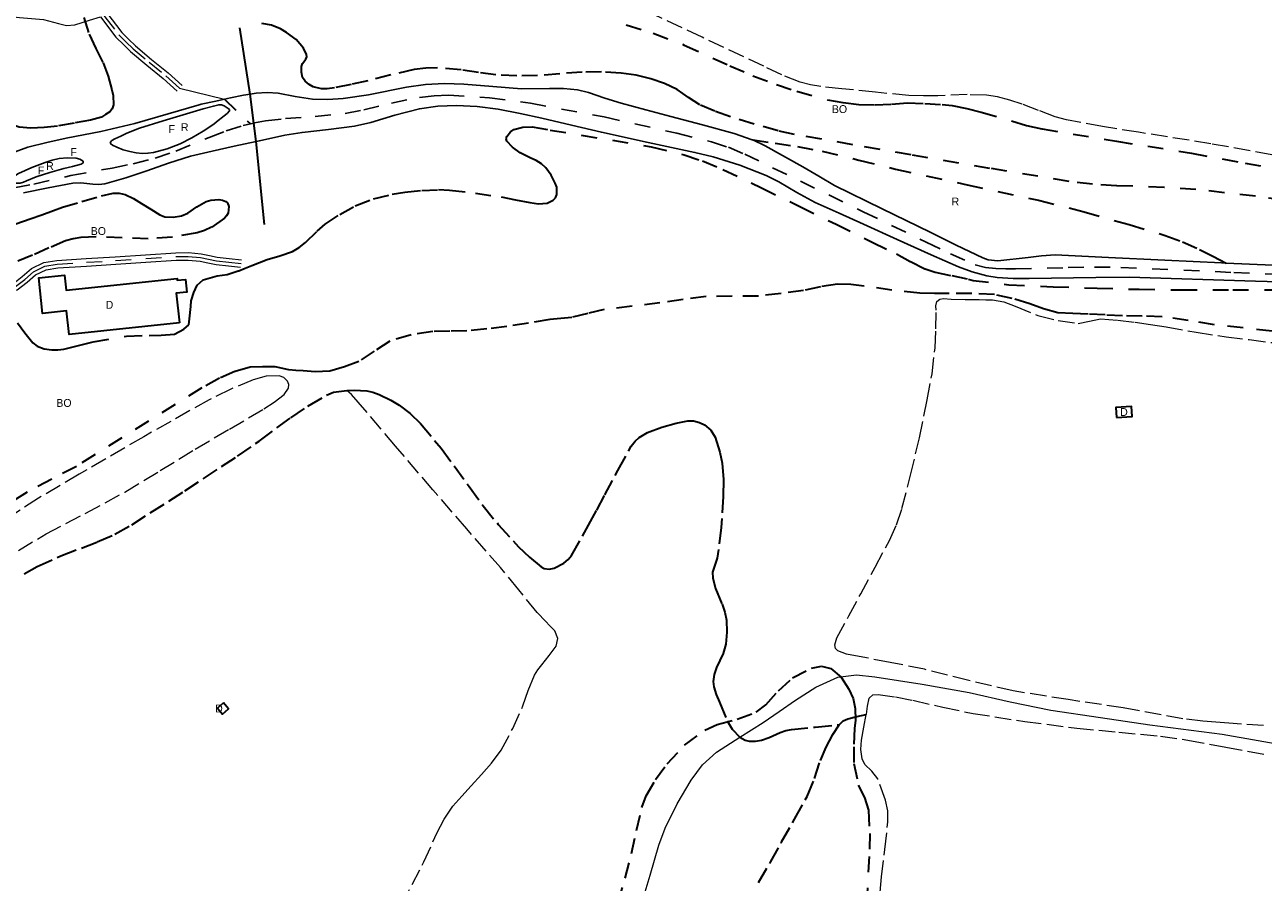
# Model space of a CAD drawing. Header units: metres. Extents: x 397317 to 400830, y 4588008 to 4590370.
# Tile 21 of 88: x 398698 to 399092, y 4588454 to 4588727. Entities that reach past the tile are written whole.
import ezdxf
from ezdxf.enums import TextEntityAlignment as Align

# ---------------------------------------------------------------- set-up
doc = ezdxf.new("R2010")
doc.units = ezdxf.units.M
doc.header["$MEASUREMENT"] = 0
doc.linetypes.add('bt5mv20_nopinta', pattern=[10, 5, -5])
doc.linetypes.add('bt5mv20_tlin1', pattern=[7, 5.25, -1.75])
for name, color, linetype, lineweight in [('COB01_CN', 7, 'Continuous', 15), ('COB01_LN', 7, 'Continuous', 15), ('EDI01_CN', 7, 'Continuous', 15), ('EDI01_LN', 7, 'Continuous', 15), ('FLU01_LN', 7, 'Continuous', 15), ('FLU04_LN', 7, 'Continuous', 15), ('FLU06_LN', 7, 'Continuous', 15), ('MAI01_CN', 7, 'Continuous', 15), ('MAI01_LN', 7, 'Continuous', 15), ('PAR01_LN', 7, 'Continuous', 15), ('PRE04_LN', 7, 'Continuous', 15), ('RAM01_CN', 7, 'Continuous', 15), ('RAM01_LN', 7, 'Continuous', 15), ('VIA16_LN', 7, 'Continuous', 15), ('VIA19_LN', 7, 'Continuous', 15), ('VIA21_LN', 7, 'Continuous', 15)]:
    doc.layers.add(name, color=color, linetype=linetype, lineweight=lineweight)
doc.styles.add('034', font='txt')

msp = doc.modelspace()

# ---------------------------------------------------------------- linework, layer by layer
at = {"layer": 'COB01_LN', "color": 92, "linetype": 'bt5mv20_nopinta', "lineweight": 35}
for points in [[(398719.33, 4588696.25, 123.75), (398714.09, 4588695.34, 123.78), (398708.84, 4588694.43, 123.82), (398704.61, 4588693.95, 123.82), (398700.36, 4588693.76, 123.82), (398696.63, 4588694.09, 123.86), (398694.8, 4588694.68, 123.9), (398692.98, 4588695.61, 123.95), (398691.52, 4588696.69, 124), (398689.88, 4588698.65, 124.11), (398688.98, 4588700.97, 124.22), (398688.06, 4588707.8, 124.61), (398687.9, 4588714.64, 125.01), (398688.07, 4588724.72, 124.97), (398688.24, 4588729.75, 124.94)], [(398717.17, 4588728.91, 123.59), (398718.85, 4588723.62, 123.62), (398720.96, 4588719.05, 123.61), (398723.3, 4588714.54, 123.6), (398724.88, 4588710.28, 123.62), (398726.1, 4588705.96, 123.61), (398726.51, 4588704.1, 123.59), (398726.64, 4588701.14, 123.53), (398726.24, 4588699.88, 123.5), (398725.4, 4588698.94, 123.47), (398724.09, 4588698.08, 123.44), (398722.78, 4588697.21, 123.4), (398719.33, 4588696.25, 123.75)], [(398786.37, 4588711.58, 123.37), (398786.45, 4588713.31, 123.68), (398786.78, 4588714.28, 123.72), (398787.75, 4588715.72, 123.67), (398788.06, 4588716.44, 123.66), (398788.03, 4588717.15, 123.68), (398787, 4588719.2, 123.95), (398784.71, 4588721.89, 124.51), (398781.69, 4588724.16, 124.84), (398779.75, 4588725.28, 124.82), (398776.83, 4588726.49, 124.68), (398773.78, 4588726.99, 124.62)], [(398889.63, 4588726.64, 125.01), (398898.23, 4588723.97, 124.88), (398908.17, 4588720.17, 124.78), (398922.67, 4588713.61, 124.65), (398929.97, 4588710.43, 124.6), (398937.46, 4588707.59, 124.55), (398943.93, 4588705.46, 124.52), (398953.73, 4588702.8, 124.48), (398958.69, 4588701.87, 124.47), (398963.71, 4588701.31, 124.45), (398968.87, 4588701.16, 124.31), (398974.02, 4588701.41, 124.35), (398976.6, 4588701.62, 124.52), (398979.18, 4588701.84, 124.69), (398984.67, 4588701.56, 124.69), (398990.17, 4588701.27, 124.69), (398993.32, 4588700.94, 124.65), (398997.98, 4588699.99, 124.49), (399002.62, 4588698.85, 124.39), (399012.26, 4588696.04, 124.35), (399017.06, 4588694.63, 124.32), (399021.94, 4588693.5, 124.3), (399045.68, 4588689.6, 124.19), (399069.44, 4588685.79, 124.08), (399086.52, 4588682.62, 124.06), (399103.62, 4588679.55, 124.06)], [(399108.87, 4588669.54, 121.99), (399089.88, 4588672.07, 121.95), (399070.86, 4588674.26, 121.98), (399060.78, 4588674.93, 122.04), (399045.61, 4588675.43, 122.14), (399038.05, 4588675.9, 122.18), (399030.53, 4588676.8, 122.21), (399005.39, 4588680.95, 122.27), (398980.28, 4588685.26, 122.32), (398961.73, 4588688.47, 122.41), (398943.19, 4588691.76, 122.47), (398938.03, 4588692.88, 122.37), (398930.41, 4588695.02, 122), (398922.83, 4588697.39, 121.65), (398917.91, 4588699.11, 121.5), (398913.12, 4588701.17, 121.39), (398909.52, 4588703.54, 121.35), (398905.95, 4588705.99, 121.34), (398901.83, 4588707.93, 121.35), (398897.52, 4588709.43, 121.37), (398892.81, 4588710.55, 121.37), (398888.05, 4588711.22, 121.37), (398881.85, 4588711.6, 121.44), (398875.66, 4588711.59, 121.59), (398868.58, 4588711.01, 121.98), (398861.5, 4588710.44, 122.29), (398854.88, 4588710.4, 122.22), (398848.25, 4588710.7, 122.14), (398842.71, 4588711.46, 122.13), (398837.19, 4588712.28, 122.13), (398829.69, 4588712.89, 122.13), (398825.93, 4588712.86, 122.13), (398822.22, 4588712.39, 122.13), (398814.83, 4588710.67, 122.06), (398807.46, 4588708.84, 121.95), (398802.19, 4588707.67, 121.97), (398796.91, 4588706.57, 122.06), (398794.56, 4588706.23, 122.15), (398792.8, 4588706.23, 122.27), (398790.16, 4588706.91, 122.5), (398788.85, 4588707.65, 122.63), (398787.54, 4588708.7, 122.77), (398786.71, 4588709.82, 122.96), (398786.37, 4588711.58, 123.37)], [(398775.46, 4588652.03, 125.91), (398779.51, 4588653.19, 125.54), (398783.52, 4588654.49, 125.17), (398785.7, 4588655.8, 124.95), (398787.66, 4588657.42, 124.74), (398791.35, 4588661.01, 124.32), (398793.98, 4588663.19, 124.05), (398798.6, 4588666.31, 123.7), (398803.53, 4588669.04, 123.46), (398809.33, 4588671.26, 123.25), (398815.27, 4588672.73, 123.12), (398819.32, 4588673.38, 123.12), (398824.64, 4588673.97, 123.2), (398829.97, 4588674.19, 123.3), (398833.51, 4588674.02, 123.36), (398841.72, 4588673.08, 123.44), (398849.9, 4588671.88, 123.52), (398854.46, 4588670.99, 123.7), (398859, 4588670.06, 123.85), (398861.79, 4588669.67, 123.85), (398864.6, 4588669.94, 123.85), (398866.45, 4588670.8, 123.85), (398867.25, 4588671.62, 123.85), (398867.66, 4588672.65, 123.85), (398867.6, 4588674.94, 123.84), (398867.14, 4588676.3, 123.84), (398865.86, 4588678.76, 123.82), (398864.17, 4588681.08, 123.74), (398862.74, 4588682.41, 123.64), (398861.1, 4588683.43, 123.51), (398859.4, 4588684.19, 123.37), (398856.01, 4588685.87, 123.08), (398853.57, 4588687.69, 122.86), (398851.7, 4588689.66, 122.63), (398851.53, 4588690.31, 122.5), (398851.73, 4588691.07, 122.3), (398852.89, 4588692.57, 121.85), (398853.94, 4588693.27, 121.71), (398856.84, 4588694.09, 121.69), (398859.76, 4588694.13, 121.73), (398865.55, 4588693.15, 121.77), (398897.61, 4588687.85, 121.24), (398908.09, 4588685.27, 121.07), (398913.94, 4588683.35, 121), (398920.44, 4588680.64, 120.95), (398932.72, 4588674.77, 121.05), (398944.93, 4588668.82, 121.19), (398956.44, 4588663.17, 120.86), (398967.95, 4588657.52, 120.4), (398975.62, 4588653.75, 120.48), (398980.16, 4588651.3, 120.72), (398984.76, 4588649.01, 121.01), (398988, 4588647.99, 121.21), (398993.27, 4588646.86, 121.54), (398998.53, 4588645.74, 121.86), (399000.01, 4588645.36, 121.97), (399011.42, 4588643.96, 122.54), (399025.44, 4588643.33, 122.59), (399039.47, 4588642.88, 122.55), (399052.88, 4588642.51, 122.33), (399066.28, 4588642.3, 122.31), (399082.66, 4588642.32, 122.7), (399099.03, 4588642.34, 123.09)], [(398710.37, 4588668.67, 123.87), (398716.56, 4588670.44, 124.02), (398722.75, 4588672.21, 124.16), (398726.54, 4588673.03, 124.15), (398728.46, 4588673.07, 124.13), (398730.28, 4588672.65, 124.16), (398732.95, 4588671.34, 124.4), (398735.53, 4588669.82, 124.68), (398738.44, 4588667.99, 124.89), (398741.36, 4588666.19, 125), (398742.98, 4588665.6, 125), (398745.64, 4588665.45, 125), (398748.22, 4588665.86, 125), (398750.25, 4588666.71, 125), (398753.15, 4588668.7, 125), (398756.06, 4588670.39, 125), (398757.57, 4588670.83, 125), (398760.07, 4588671.06, 125), (398761.28, 4588670.88, 125), (398762.36, 4588670.46, 125), (398762.84, 4588670.03, 125.02), (398763.26, 4588668.88, 125.13), (398763.04, 4588666.77, 125.37), (398762.6, 4588665.83, 125.47), (398761.97, 4588665.13, 125.53), (398757.83, 4588662.29, 125.66), (398755.6, 4588661.18, 125.71), (398753.22, 4588660.45, 125.74), (398745.43, 4588659.14, 125.8), (398737.61, 4588658.57, 125.86), (398729.37, 4588658.9, 125.9), (398721.14, 4588659.19, 125.95), (398716.21, 4588658.96, 126.1), (398713.77, 4588658.59, 126.2), (398711.38, 4588657.9, 126.27), (398706.05, 4588655.65, 126.37), (398700.82, 4588653.33, 126.43), (398695.87, 4588651.3, 126.45)], [(398695.5, 4588663.38, 124.41), (398700.16, 4588664.87, 124.42), (398703.85, 4588666.23, 124.08), (398707.54, 4588667.59, 123.73), (398710.37, 4588668.67, 123.87)], [(398696.04, 4588631.82, 129.44), (398698.42, 4588628.63, 130.23), (398701, 4588625.47, 131.11), (398702.31, 4588624.45, 131.5), (398704.58, 4588623.56, 132.12), (398707.01, 4588623.24, 132.65), (398708.92, 4588623.24, 132.84), (398710.82, 4588623.51, 132.88), (398715.5, 4588624.66, 132.92), (398720.18, 4588625.82, 132.97), (398730.76, 4588627.65, 132.94), (398737.92, 4588627.85, 133.18), (398741.81, 4588627.96, 133.21), (398746.06, 4588628.29, 132.87), (398749.01, 4588629.84, 132.5), (398750.55, 4588631.17, 131.84), (398750.78, 4588633.16, 131.17), (398751.25, 4588637.03, 130.69), (398751.37, 4588638.8, 129.97), (398752.2, 4588641.46, 129.61), (398753.26, 4588643.78, 129.25), (398755.15, 4588645.55, 128.38), (398759.64, 4588646.77, 127.56), (398762.82, 4588647.21, 126.95), (398766.27, 4588648.35, 126.59), (398766.43, 4588648.42, 126.58), (398768.5, 4588649.24, 126.38), (398770.57, 4588650.07, 126.19), (398773.01, 4588651.05, 126.05), (398775.46, 4588652.03, 125.91)], [(399095.11, 4588629.22, 123.9), (399085.95, 4588630.25, 124.11), (399076.78, 4588631.27, 124.32), (399068.47, 4588632.58, 124.41), (399060.15, 4588633.77, 124.43), (399053.84, 4588633.96, 124.46), (399047.53, 4588634.06, 124.49), (399042.05, 4588634.36, 124.49), (399036.58, 4588634.66, 124.49), (399031.76, 4588634.81, 124.51), (399026.95, 4588635.06, 124.56), (399022.46, 4588636.26, 124.72), (399018.06, 4588637.88, 124.99), (399012.47, 4588639.64, 125.39), (399006.83, 4588640.85, 125.85), (398999.66, 4588641.15, 126.57), (398992.46, 4588641.19, 127.45), (398987.75, 4588641.19, 128.53), (398983.03, 4588641.25, 129.38), (398974.22, 4588642.22, 129.49), (398965.39, 4588643.52, 129.54), (398961.13, 4588644.02, 129.61), (398956.88, 4588644.18, 129.71), (398951.49, 4588643.31, 130.38), (398946.11, 4588642.18, 131.1), (398938.95, 4588641.18, 131.45), (398931.76, 4588640.38, 131.71), (398923.43, 4588640.36, 131.91), (398915.12, 4588640.21, 132.14), (398907.77, 4588639.23, 132.47), (398900.43, 4588638.22, 132.91), (398891.57, 4588637.16, 133.6), (398882.72, 4588636.08, 134.34), (398877.5, 4588634.84, 134.57), (398872.38, 4588633.56, 134.88), (398868.89, 4588633.21, 136.28), (398865.4, 4588632.87, 137.97), (398858.58, 4588631.75, 139.79), (398851.69, 4588630.65, 141.45), (398845.35, 4588629.9, 142.84), (398838.97, 4588629.31, 144.16), (398833.59, 4588629.16, 145.13), (398828.2, 4588629.07, 145.88), (398821.29, 4588628.07, 146.46), (398814.49, 4588625.99, 146.85), (398809.55, 4588622.81, 147.09)], [(398809.55, 4588622.81, 147.09), (398804.7, 4588619.59, 147.17), (398800.08, 4588617.87, 146.83), (398795.46, 4588616.47, 145.86), (398790.81, 4588616.23, 144.25), (398786.92, 4588616.58, 142.66), (398784.66, 4588616.7, 142.02), (398782.41, 4588616.94, 141.38), (398778.02, 4588617.88, 140.54), (398774.01, 4588617.88, 139.76), (398770.12, 4588617.76, 139.27), (398765.23, 4588616.35, 139.39), (398760.34, 4588614.23, 139.71), (398754.74, 4588611.19, 140.03), (398714.84, 4588586.23, 140.17), (398707, 4588582.15, 140.43), (398699.18, 4588578.03, 140.71), (398692.67, 4588574.02, 140.92)], [(398887.02, 4588447.59, 131.31), (398889.36, 4588455.32, 131.31), (398891.4, 4588463.1, 131.29), (398893.01, 4588470.42, 131.06), (398894.69, 4588477.75, 130.67), (398896.06, 4588481.5, 130.48), (398899.02, 4588486.7, 130.19), (398902.67, 4588491.66, 129.88), (398908.24, 4588497.57, 129.36), (398914.65, 4588502.37, 128.83), (398918.59, 4588504.19, 128.63), (398924.97, 4588505.85, 128.4), (398930.99, 4588508.03, 128.14), (398934.07, 4588510.4, 127.93), (398938.14, 4588514.87, 127.56), (398942.53, 4588518.98, 127.1), (398948.62, 4588522.11, 126.47), (398951.84, 4588522.68, 126.12), (398954.76, 4588522, 125.79), (398958.05, 4588519.23, 125.37), (398960.54, 4588515.43, 125.08), (398961.92, 4588512.37, 125.54), (398962.56, 4588509.2, 126.22), (398962.65, 4588505.52, 126.55), (398962.35, 4588502.87, 126.66), (398962.07, 4588497.05, 126.37), (398962.07, 4588491.75, 125.82), (398963.52, 4588484.88, 125.52), (398965.44, 4588480.95, 125.03), (398966.76, 4588476.87, 124.58), (398967.13, 4588469.53, 123.94), (398966.99, 4588462.18, 123.63), (398966.19, 4588448.47, 123.66)]]:
    msp.add_polyline3d(points, dxfattribs=at)
at = {"layer": 'EDI01_LN', "color": 1, "linetype": 'Continuous', "lineweight": 35}
for points in [[(398747.57, 4588631.83, 132.53), (398712.5, 4588628.15, 132.53), (398711.71, 4588635.64, 132.53), (398704.02, 4588634.83, 132.53), (398702.83, 4588646.17, 132.53), (398711.01, 4588647.03, 132.53), (398711.51, 4588642.28, 132.54), (398746.85, 4588645.99, 130.68), (398746.91, 4588645.41, 133.18), (398749.53, 4588645.68, 133.18), (398749.95, 4588641.64, 133.28), (398746.58, 4588641.29, 133.42), (398747.57, 4588631.83, 132.53)], [(399045.64, 4588601.77, 127.08), (399050.57, 4588602.07, 127.08), (399050.38, 4588605.24, 127.08), (399045.45, 4588604.94, 127.08), (399045.64, 4588601.77, 127.08)], [(398761.63, 4588511, 152.09), (398759.72, 4588509.39, 152.09), (398761.33, 4588507.48, 152.09), (398763.24, 4588509.09, 152.09), (398761.63, 4588511, 152.09)]]:
    msp.add_polyline3d(points, dxfattribs=at)
at = {"layer": 'FLU01_LN', "color": 150, "linetype": 'Continuous', "lineweight": 15}
for points in [[(398747.66, 4588706.43, 122.63), (398761.96, 4588702.95, 122.49)], [(398900.12, 4588465.75, 128.58), (398902.05, 4588471.16, 128.46), (398905.86, 4588478.91, 128.25), (398910.38, 4588486.42, 128), (398913.95, 4588491.34, 127.6), (398918.37, 4588495.4, 127.18), (398925.83, 4588500.13, 126.89), (398933.29, 4588504.79, 126.59), (398938.39, 4588508.32, 126.33), (398943.5, 4588511.87, 126.06), (398949.99, 4588516.01, 125.75), (398957.04, 4588519.17, 125.44), (398962.89, 4588519.9, 124.97), (398968.76, 4588519.29, 124.52), (398983.81, 4588517.02, 124.06), (398998.82, 4588514.35, 123.76), (399011.79, 4588511.4, 123.54), (399024.8, 4588508.76, 123.39), (399040.5, 4588506.41, 123.4), (399056.2, 4588504.06, 123.38), (399079.28, 4588501.07, 123.15), (399100.37, 4588497.36, 122.91)], [(398894.47, 4588446.69, 128.95), (398897.3, 4588456.22, 128.77), (398900.12, 4588465.75, 128.58)]]:
    msp.add_polyline3d(points, dxfattribs=at)
at = {"layer": 'FLU04_LN', "color": 202, "linetype": 'bt5mv20_nopinta', "lineweight": 35}
msp.add_polyline3d([(398761.96, 4588702.95, 122.49), (398770.16, 4588695.1, 121.99)], dxfattribs=at)
at = {"layer": 'FLU06_LN', "color": 202, "linetype": 'bt5mv20_nopinta', "lineweight": 25}
msp.add_polyline3d([(398695.06, 4588674.8, 122.54), (398701.25, 4588675.99, 122.54), (398713.01, 4588678.67, 122.54), (398726.19, 4588681.06, 122.54), (398732.86, 4588682.4, 122.54), (398739.83, 4588684.16, 122.53), (398746.4, 4588686.39, 122.48), (398757.05, 4588690.82, 122.24), (398762.42, 4588692.89, 122.11), (398767.91, 4588694.57, 122.01), (398770.16, 4588695.1, 121.99), (398771.3, 4588695.37, 121.98), (398771.43, 4588695.4, 121.98), (398774.98, 4588696.05, 121.95), (398781.29, 4588696.77, 121.7), (398790.8, 4588697.47, 121.03), (398800.26, 4588698.45, 120.62), (398806.2, 4588699.57, 120.58), (398815.05, 4588701.7, 120.54), (398823.99, 4588703.54, 120.53), (398828.56, 4588704.07, 120.53), (398833.14, 4588704.19, 120.53), (398846.2, 4588703.38, 120.53), (398859.25, 4588701.65, 120.53), (398882.65, 4588697.33, 120.42), (398905.82, 4588692.1, 120.3), (398916.8, 4588689.35, 120.3), (398922.18, 4588687.65, 120.3), (398927.37, 4588685.49, 120.3), (398936.24, 4588681.18, 120.3), (398945.11, 4588676.87, 120.3), (398965.1, 4588667.18, 120.02), (398985.09, 4588657.5, 119.74), (398992.81, 4588653.81, 119.74), (399000.68, 4588650.31, 119.74), (399003.93, 4588649.43, 119.74), (399007.28, 4588649.14, 119.74), (399010.42, 4588649.03, 119.74), (399013.56, 4588648.99, 119.74), (399030.29, 4588649.4, 119.41), (399038.66, 4588649.57, 119.17), (399047.02, 4588649.47, 119.05), (399082.94, 4588647.86, 119.02), (399118.85, 4588646.2, 118.98)], dxfattribs=at)
at = {"layer": 'MAI01_LN', "color": 150, "linetype": 'Continuous', "lineweight": 25}
for points in [[(398694.13, 4588685.79, 122.52), (398699.33, 4588687.75, 122.52), (398705.43, 4588689.22, 122.52), (398711.57, 4588690.53, 122.52), (398722.55, 4588692.71, 122.52), (398733.44, 4588695.24, 122.52), (398743.97, 4588698.28, 122.52), (398753.83, 4588701.14, 122.52), (398754.5, 4588701.33, 122.52), (398759.19, 4588702.35, 122.46), (398761.96, 4588702.95, 122.43), (398763.88, 4588703.37, 122.41), (398767.95, 4588704.18, 122.25), (398770.13, 4588704.54, 122.12), (398772.04, 4588704.85, 122), (398775.49, 4588705.03, 121.8), (398778.94, 4588704.82, 121.61), (398784.45, 4588703.84, 121.52), (398789.96, 4588702.94, 121.47), (398794.83, 4588702.9, 121.34), (398799.7, 4588703.2, 121.22), (398807.76, 4588704.34, 121), (398819.8, 4588706.74, 120.68), (398825.83, 4588707.65, 120.57), (398831.89, 4588707.98, 120.53), (398838.02, 4588707.74, 120.53), (398847.22, 4588706.97, 120.53), (398856.42, 4588706.28, 120.53), (398865.31, 4588706.38, 120.53), (398869.75, 4588706.36, 120.53), (398874.17, 4588705.9, 120.53), (398877.7, 4588705.05, 120.53), (398882.86, 4588703.32, 120.53), (398888.04, 4588701.66, 120.53), (398895.95, 4588699.56, 120.53), (398903.86, 4588697.45, 120.53), (398913.97, 4588694.76, 120.53), (398924.08, 4588692.05, 120.53), (398929.79, 4588690.06, 120.48), (398929.92, 4588690, 120.48), (398933.92, 4588688.15, 120.4), (398945.91, 4588681.47, 120.16), (398950.91, 4588678.43, 120.16), (398955.97, 4588675.53, 120.16), (398971.15, 4588668.07, 119.98), (398986.34, 4588660.64, 119.8), (398994.65, 4588656.53, 119.8), (399003.08, 4588652.5, 119.8), (399004.77, 4588651.9, 119.78), (399007.87, 4588651.53, 119.72), (399017.49, 4588652.58, 119.57), (399021.83, 4588653.16, 119.57), (399026.18, 4588653.47, 119.57), (399034.64, 4588653.04, 119.57), (399043.1, 4588652.6, 119.57), (399061.06, 4588651.73, 119.57), (399079.03, 4588650.9, 119.57), (399080.55, 4588650.84, 119.56), (399110.24, 4588649.58, 119.3)], [(398697.99, 4588673.14, 122.52), (398705.85, 4588674.72, 122.52), (398713.71, 4588676.27, 122.52), (398716.24, 4588676.35, 122.52), (398720.08, 4588675.9, 122.52), (398721.98, 4588675.82, 122.52), (398723.85, 4588676.07, 122.52), (398730.59, 4588678, 122.5), (398737.26, 4588680.14, 122.46), (398744.13, 4588682.59, 122.34), (398751.09, 4588684.8, 122.18), (398758.03, 4588686.44, 122.15), (398764.97, 4588687.97, 122.11), (398772.04, 4588689.53, 121.64), (398773.05, 4588689.75, 121.57), (398781.14, 4588691.48, 120.98), (398786.62, 4588692.4, 120.81), (398794.95, 4588693.3, 120.61), (398803.24, 4588694.38, 120.53), (398808.43, 4588695.57, 120.53), (398816.1, 4588697.89, 120.53), (398823.92, 4588699.91, 120.53), (398829.81, 4588700.75, 120.53), (398835.7, 4588700.97, 120.53), (398842.32, 4588700.62, 120.53), (398848.93, 4588699.74, 120.53), (398855.93, 4588698.4, 120.53), (398862.86, 4588696.92, 120.53), (398872.34, 4588694.69, 120.53), (398881.82, 4588692.46, 120.53), (398896.67, 4588689.23, 120.35), (398911.54, 4588686.04, 120.17), (398917.33, 4588684.61, 120.17), (398925.88, 4588681.98, 120.16), (398934.23, 4588678.69, 120.16), (398938.2, 4588676.68, 120.16), (398943.94, 4588673.29, 120.16), (398949.81, 4588670.15, 120.16), (398957.47, 4588666.7, 120.1), (398965.13, 4588663.25, 119.99), (398975.91, 4588658.36, 119.8), (398986.68, 4588653.46, 119.65), (398995.33, 4588649.67, 119.64), (398999.77, 4588648.07, 119.65), (399004.37, 4588646.83, 119.65), (399007.73, 4588646.29, 119.65), (399012.79, 4588646, 119.64), (399017.85, 4588645.98, 119.6), (399039.08, 4588646.24, 119.21), (399049.69, 4588646.35, 118.98), (399089.89, 4588645.14, 118.98), (399130.09, 4588643.94, 118.98)], [(398725.59, 4588689.14, 122.52), (398726.11, 4588689.79, 122.52), (398727.08, 4588690.36, 122.52), (398728.97, 4588691.24, 122.52), (398730.86, 4588692.12, 122.52), (398734.92, 4588693.78, 122.52), (398742.37, 4588696.06, 122.52), (398749.83, 4588698.35, 122.52), (398754.1, 4588699.58, 122.52), (398755.15, 4588699.87, 122.52), (398758.39, 4588700.74, 122.52), (398760.1, 4588701.19, 122.52), (398760.97, 4588701.19, 122.52), (398761.84, 4588700.83, 122.52), (398763.1, 4588700.04, 122.52), (398763.52, 4588699.65, 122.52), (398763.53, 4588699.46, 122.52)], [(398725.59, 4588689.14, 122.52), (398725.81, 4588688.75, 122.52), (398726.34, 4588688.37, 122.52), (398727.68, 4588687.68, 122.52), (398729.74, 4588686.87, 122.52), (398731.83, 4588686.35, 122.52), (398733.83, 4588685.94, 122.52), (398735.83, 4588685.71, 122.52), (398737.57, 4588685.75, 122.52), (398739.3, 4588686.04, 122.52), (398743.64, 4588687.21, 122.52), (398747.84, 4588688.81, 122.52), (398751.58, 4588690.63, 122.52), (398755.15, 4588692.74, 122.52), (398758.52, 4588695.06, 122.52), (398759.42, 4588695.77, 122.52), (398761.8, 4588697.64, 122.52), (398762.78, 4588698.44, 122.52), (398763.54, 4588699.25, 122.52), (398763.53, 4588699.46, 122.52)], [(398694.09, 4588677.17, 122.52), (398694.02, 4588677.44, 122.52), (398694.59, 4588678.12, 122.52), (398696.39, 4588679.28, 122.52), (398700.61, 4588681.23, 122.52), (398704.93, 4588682.86, 122.52), (398707.14, 4588683.53, 122.52), (398709.38, 4588684.07, 122.52), (398712.02, 4588684.35, 122.52), (398714.69, 4588684.2, 122.52), (398715.95, 4588683.87, 122.52), (398717.02, 4588683.25, 122.52)], [(398694.09, 4588677.17, 122.52), (398694.16, 4588676.88, 122.52), (398695.5, 4588676.23, 122.52), (398696.97, 4588676.22, 122.52), (398697.97, 4588676.59, 122.52), (398698.97, 4588676.96, 122.52), (398701.99, 4588678.3, 122.52), (398706.39, 4588679.62, 122.52), (398710.78, 4588680.94, 122.52), (398713.56, 4588681.59, 122.52), (398716.35, 4588682.25, 122.52), (398716.94, 4588682.71, 122.52), (398717.02, 4588683.25, 122.52)]]:
    msp.add_polyline3d(points, dxfattribs=at)
at = {"layer": 'PAR01_LN', "color": 3, "linetype": 'bt5mv20_tlin1', "lineweight": 15}
for points in [[(399101.93, 4588684, 123.66), (399075.65, 4588688.78, 123.8), (399052.65, 4588692.43, 123.94), (399041.15, 4588694.25, 124.02), (399029.7, 4588696.4, 124.09), (399026.11, 4588697.39, 124.1), (399020.86, 4588699.37, 124.11), (399015.61, 4588701.36, 124.12), (399011.74, 4588702.65, 124.17), (399007.8, 4588703.69, 124.23), (399004.3, 4588704.19, 124.26), (398998.14, 4588704.42, 124.3), (398988.86, 4588704.07, 124.34), (398984.22, 4588703.97, 124.36), (398979.6, 4588704.16, 124.37), (398968.94, 4588705.14, 124.32), (398958.29, 4588706.28, 124.27), (398951.59, 4588706.96, 124.38), (398948.27, 4588707.49, 124.45), (398945.01, 4588708.36, 124.49), (398939.14, 4588710.73, 124.41), (398933.44, 4588713.41, 124.36), (398913.8, 4588722.62, 124.64), (398894.34, 4588731.87, 124.91)], [(399092.38, 4588503.8, 123.35), (399081.41, 4588504.56, 123.38), (399077.24, 4588504.88, 123.9), (399073.07, 4588505.2, 124.42), (399066.74, 4588505.94, 124.92), (399047.79, 4588509.42, 124.93), (399030.25, 4588512.06, 125.26), (399012.72, 4588514.81, 125.59), (398998.62, 4588518.11, 126.1), (398984.58, 4588521.71, 126.48), (398973.64, 4588523.89, 126.48), (398962.67, 4588525.98, 126.48), (398959.78, 4588526.5, 126.48), (398956.96, 4588527.54, 126.48), (398956.27, 4588528.34, 126.48), (398956.1, 4588529.47, 126.48), (398956.73, 4588531.75, 126.48), (398960.5, 4588538.71, 126.52), (398964.27, 4588545.67, 126.58), (398968.86, 4588554.17, 126.56), (398973.44, 4588562.69, 126.59), (398975.68, 4588567.64, 126.79), (398977.41, 4588572.8, 127.12), (398980.13, 4588583.39, 127.8), (398982.96, 4588595.34, 128.31), (398985.45, 4588607.37, 128.81), (398986.96, 4588615.63, 129.22), (398987.96, 4588623.95, 129.6), (398988.18, 4588629.9, 129.5), (398988.29, 4588635.86, 129.23), (398988.15, 4588637.26, 129.26), (398988.46, 4588638.65, 129.23), (398989.41, 4588639.43, 129.08), (398990.58, 4588639.63, 128.88), (398993.07, 4588639.41, 128.47), (398997.51, 4588639.32, 127.81), (399001.95, 4588639.23, 127.2), (399004.05, 4588639.19, 127.08), (399006.15, 4588639.15, 127.01), (399009.84, 4588638.52, 126.56), (399013.38, 4588637.13, 125.96), (399020.57, 4588634.16, 124.97), (399027.03, 4588632.58, 124.8), (399033.48, 4588631.64, 124.66), (399037.02, 4588632.39, 124.29), (399040.57, 4588633.15, 124.02), (399046.05, 4588632.69, 124.03), (399051.55, 4588632.02, 124.04), (399056.48, 4588631.29, 124.04), (399061.41, 4588630.54, 124.04), (399070.97, 4588628.89, 124.16), (399080.54, 4588627.4, 124.1), (399087.79, 4588626.51, 123.82), (399095.04, 4588625.61, 123.54)], [(398696.4, 4588559.5, 144.55), (398705.23, 4588564.8, 144.45), (398717.79, 4588571.34, 143.93), (398730.24, 4588578.05, 143.42), (398741.44, 4588584.86, 143.05), (398752.63, 4588591.69, 142.72), (398763.49, 4588598.09, 142.48), (398774.38, 4588604.46, 142.25), (398777.69, 4588606.62, 142.14), (398780.88, 4588609.02, 141.97), (398782.24, 4588611.09, 141.85), (398782.38, 4588612.3, 141.79), (398781.98, 4588613.35, 141.73), (398780.77, 4588614.43, 141.64), (398779.29, 4588614.97, 141.56), (398775.13, 4588614.88, 141.5), (398771.07, 4588613.78, 141.53), (398763.93, 4588610.8, 141.51), (398757.01, 4588607.4, 141.53), (398736.3, 4588595.66, 142.26), (398715.72, 4588583.72, 143.15), (398702.77, 4588576.11, 143.46), (398690.11, 4588567.97, 143.76)], [(398818.38, 4588447.02, 148.78), (398825.33, 4588460.47, 148.44), (398829.48, 4588469.61, 148.19), (398831.74, 4588474.06, 148.07), (398834.57, 4588478.14, 147.96), (398837.44, 4588481.4, 147.89), (398840.35, 4588484.61, 147.82), (398843.62, 4588488.26, 147.73), (398846.88, 4588491.91, 147.65), (398849.96, 4588496.03, 147.57), (398853.6, 4588502.91, 147.46), (398856.81, 4588510.04, 147.37), (398858.53, 4588514.99, 147.35), (398860.49, 4588519.83, 147.33), (398861.62, 4588521.53, 147.3), (398862.82, 4588523.17, 147.27), (398865.16, 4588526.1, 147.22), (398867.46, 4588529.03, 147.2), (398867.94, 4588531.48, 147.2), (398866.94, 4588533.89, 147.2), (398865.25, 4588535.67, 147.2), (398864.12, 4588536.85, 147.2), (398861.32, 4588539.79, 147.2), (398855.55, 4588546.94, 147.11), (398849.69, 4588554.03, 146.99), (398838.95, 4588566.39, 147), (398828.21, 4588578.75, 147.09), (398816.32, 4588592.69, 147.39), (398804.48, 4588606.68, 147.71), (398802.3, 4588609.03, 147.57), (398800.79, 4588610.39, 147.48)], [(398969.86, 4588443.85, 123.37), (398970.9, 4588455.68, 123.51), (398971.92, 4588464.45, 123.62), (398972.95, 4588473.2, 123.74), (398972.86, 4588476.67, 123.97), (398972.13, 4588480.1, 124.42), (398969.68, 4588486.85, 125.05), (398967.83, 4588489.29, 125.05), (398965.62, 4588491.47, 125.05), (398964.72, 4588493.22, 125.05), (398964.33, 4588496.19, 125.04), (398964.55, 4588499.16, 125.04), (398965.31, 4588503.32, 125.04), (398966.04, 4588507.32, 125.04), (398966.07, 4588507.48, 125.04), (398966.42, 4588510, 125.04), (398966.92, 4588512.52, 125.04)], [(398966.92, 4588512.52, 125.04), (398968.12, 4588513.57, 125.04), (398969.86, 4588513.74, 125.04), (398975.38, 4588512.9, 125.04), (398980.88, 4588511.84, 125.04), (398990.43, 4588509.66, 124.71), (399000.01, 4588507.66, 124.23), (399016.51, 4588505.12, 123.74), (399033.06, 4588502.98, 123.43), (399046.33, 4588501.7, 123.62), (399059.59, 4588500.48, 123.99), (399068.37, 4588499.19, 123.98), (399080.44, 4588496.97, 123.69), (399092.51, 4588494.74, 123.39)]]:
    msp.add_polyline3d(points, dxfattribs=at)
at = {"layer": 'PRE04_LN', "color": 1, "linetype": 'Continuous', "lineweight": 35}
msp.add_polyline3d([(398774.66, 4588663.11, 124.12), (398772.04, 4588689.53, 121.64), (398771.3, 4588695.37, 121.83), (398770.13, 4588704.54, 122.12), (398766.83, 4588725.64, 123.63)], dxfattribs=at)
at = {"layer": 'RAM01_LN', "color": 150, "linetype": 'bt5mv20_nopinta', "lineweight": 35}
msp.add_polyline3d([(398929.92, 4588690, 120.48), (398937.03, 4588688.94, 120.52), (398944.14, 4588687.87, 120.57), (398952.01, 4588686.41, 120.63), (398963.69, 4588683.58, 120.72), (398975.37, 4588680.72, 120.82), (398998.12, 4588675.77, 121.03), (399020.87, 4588670.8, 121.24), (399035.32, 4588667.17, 121.33), (399049.66, 4588663.09, 121.05), (399061.07, 4588659.67, 120.52), (399066.65, 4588657.65, 120.25), (399072.05, 4588655.2, 119.98), (399076.3, 4588653.02, 119.77), (399080.55, 4588650.84, 119.56)], dxfattribs=at)
at = {"layer": 'VIA16_LN', "color": 42, "linetype": 'bt5mv20_nopinta', "lineweight": 15}
for points in [[(398723.08, 4588730.49, 123.32), (398723.44, 4588729.78, 123.31), (398723.9, 4588729.18, 123.29), (398728.31, 4588723.42, 123.08), (398730.57, 4588721.22, 123.08), (398732.84, 4588719.01, 123.08), (398737.99, 4588714.68, 123.14), (398743.21, 4588710.43, 123.08), (398745.43, 4588708.43, 122.88), (398747.66, 4588706.43, 122.63)], [(398677.43, 4588639.84, 127.66), (398681.53, 4588640.6, 127.73), (398687.25, 4588641.51, 127.79), (398691.38, 4588642.31, 127.72), (398695.46, 4588643.39, 127.57), (398698.37, 4588645.64, 127.44), (398701.21, 4588648.11, 127.3), (398704.81, 4588649.86, 127.11), (398708.72, 4588650.55, 126.93), (398717.99, 4588651.09, 126.71), (398727.25, 4588651.64, 126.73), (398736.86, 4588652.29, 126.82), (398746.46, 4588652.95, 126.92), (398750.39, 4588652.99, 126.97), (398754.31, 4588652.65, 127.02), (398756.87, 4588652.1, 126.98), (398759.42, 4588651.59, 126.83), (398763.3, 4588651.16, 126.56), (398767.18, 4588650.72, 126.28)]]:
    msp.add_polyline3d(points, dxfattribs=at)
at = {"layer": 'VIA19_LN', "color": 7, "linetype": 'Continuous', "lineweight": 15}
for points in [[(398684.76, 4588730.26, 123.65), (398688.84, 4588729.72, 123.65), (398693.77, 4588729.24, 123.65), (398696.67, 4588728.95, 123.65), (398704.38, 4588728.31, 123.65), (398709.13, 4588727.03, 123.7), (398711.7, 4588726.43, 123.71), (398714.35, 4588726.62, 123.66), (398718.94, 4588728.03, 123.49), (398722.46, 4588729.11, 123.31), (398727.37, 4588722.69, 123.08), (398727.49, 4588722.57, 123.08), (398729.75, 4588720.37, 123.08), (398732.05, 4588718.13, 123.08), (398737.24, 4588713.77, 123.14), (398742.44, 4588709.53, 123.08), (398744.65, 4588707.55, 122.88), (398746.87, 4588705.55, 122.63)], [(398724.45, 4588730.42, 123.31), (398729.22, 4588724.18, 123.08), (398731.4, 4588722.06, 123.08), (398733.63, 4588719.89, 123.08), (398738.75, 4588715.59, 123.14), (398743.98, 4588711.33, 123.08), (398746.22, 4588709.31, 122.88), (398748.45, 4588707.31, 122.63)], [(398677.53, 4588641.06, 127.66), (398681.33, 4588641.76, 127.73), (398687.05, 4588642.67, 127.79), (398691.12, 4588643.46, 127.72), (398692.22, 4588643.75, 127.68), (398694.93, 4588644.47, 127.57), (398697.62, 4588646.55, 127.44), (398700.56, 4588649.1, 127.3), (398704.44, 4588650.99, 127.11), (398708.58, 4588651.72, 126.93), (398717.92, 4588652.27, 126.71), (398727.18, 4588652.81, 126.73), (398736.78, 4588653.46, 126.82), (398746.41, 4588654.13, 126.92), (398750.43, 4588654.17, 126.97), (398754.49, 4588653.82, 127.02), (398757.1, 4588653.25, 126.98), (398759.6, 4588652.75, 126.83), (398763.43, 4588652.32, 126.56), (398767.31, 4588651.89, 126.28)], [(398677.34, 4588638.63, 127.65), (398681.73, 4588639.44, 127.73), (398687.45, 4588640.35, 127.79), (398691.65, 4588641.16, 127.72), (398695.99, 4588642.31, 127.57), (398699.11, 4588644.73, 127.44), (398701.86, 4588647.12, 127.3), (398705.17, 4588648.73, 127.11), (398708.86, 4588649.38, 126.93), (398718.06, 4588649.92, 126.71), (398727.32, 4588650.47, 126.73), (398736.94, 4588651.11, 126.82), (398746.51, 4588651.77, 126.92), (398750.34, 4588651.81, 126.97), (398754.13, 4588651.48, 127.02), (398756.63, 4588650.95, 126.98), (398759.24, 4588650.43, 126.83), (398763.17, 4588649.99, 126.56), (398767.05, 4588649.55, 126.28)]]:
    msp.add_polyline3d(points, dxfattribs=at)
at = {"layer": 'VIA21_LN', "color": 2, "linetype": 'bt5mv20_tlin1', "lineweight": 35}
for points in [[(398698.2, 4588552.04, 148.81), (398702.32, 4588554.39, 148.71), (398709.86, 4588557.76, 148.49), (398721.42, 4588562.18, 148.12), (398727.05, 4588564.64, 147.95), (398732.43, 4588567.61, 147.82), (398749.3, 4588578.46, 147.81), (398766.08, 4588589.46, 147.85), (398772.96, 4588594.28, 147.67), (398783.04, 4588601.68, 147.29), (398788.44, 4588605.34, 147.15), (398794.37, 4588608.9, 147.09), (398796.57, 4588609.82, 147.09), (398800.79, 4588610.39, 147.48), (398803.21, 4588610.44, 147.09), (398807.15, 4588610.2, 147.09), (398809.12, 4588609.79, 147.09), (398811.09, 4588609.12, 147.09), (398814.86, 4588607.3, 147.09), (398817.44, 4588605.73, 147.09), (398821, 4588603.03, 147.09), (398824.25, 4588599.86, 147.09), (398830.8, 4588592, 147.07), (398839.74, 4588579.78, 146.99), (398844.23, 4588573.68, 146.93), (398849, 4588567.73, 146.88), (398855.45, 4588560.67, 146.76), (398858.92, 4588557.38, 146.7), (398862.66, 4588554.26, 146.67), (398863.59, 4588553.76, 146.67), (398865.2, 4588553.54, 146.67), (398866.75, 4588553.86, 146.67), (398869.89, 4588555.46, 146.67), (398871.27, 4588556.57, 146.67), (398872.34, 4588557.93, 146.67), (398877.72, 4588567.52, 146.56), (398880.32, 4588572.33, 146.29), (398882.92, 4588577.12, 145.76), (398886.98, 4588584.92, 144.31), (398891.27, 4588592.67, 142.72), (398892.5, 4588594.26, 142.42), (398893.8, 4588595.41, 142.18), (398896.46, 4588597, 141.77), (398901, 4588598.66, 141.13), (398905.58, 4588600, 140.32), (398909.27, 4588600.74, 139.48), (398911.14, 4588600.68, 139.04), (398912.96, 4588600.22, 138.59), (398914.55, 4588599.44, 138.16), (398916.57, 4588597.76, 137.51), (398917.99, 4588595.46, 136.89), (398919.49, 4588590.78, 136.08), (398920.16, 4588587.26, 135.71), (398920.59, 4588581.98, 135.4), (398920.56, 4588576.67, 135.2), (398919.91, 4588566.77, 134.88), (398918.64, 4588557.01, 134.56), (398917.85, 4588554.81, 134.49), (398917.17, 4588552.63, 134.32), (398917.24, 4588550.72, 134.06), (398918.13, 4588547.38, 133.6), (398920.22, 4588542.36, 132.89), (398921.11, 4588539.84, 132.54), (398921.59, 4588537.32, 132.18), (398921.69, 4588533.48, 131.66), (398921.4, 4588529.67, 131.14), (398920.54, 4588526.7, 130.73), (398918.46, 4588522.25, 130.14), (398917.65, 4588520.03, 129.85), (398917.37, 4588517.8, 129.54), (398917.58, 4588516.16, 129.27), (398918.33, 4588513.7, 128.77), (398919.35, 4588511.24, 128.3), (398921.79, 4588505.37, 127.36), (398923.43, 4588502.66, 127.04), (398925.83, 4588500.13, 126.89), (398927.49, 4588499.17, 126.91), (398928.81, 4588498.86, 126.97), (398930.82, 4588498.85, 127.08), (398932.76, 4588499.19, 127.15), (398935.12, 4588499.99, 127.13), (398938.62, 4588501.57, 127.03), (398940.41, 4588502.23, 127.04), (398942.25, 4588502.6, 127.15), (398949.83, 4588503.34, 127.83)], [(398931.8, 4588453.93, 134.45), (398935.54, 4588460.34, 133.82), (398939.13, 4588466.83, 133.26), (398943.23, 4588474.07, 132.57), (398947.3, 4588481.31, 131.87), (398949.57, 4588486.94, 131.27), (398951.49, 4588492.74, 130.57), (398953.32, 4588496.91, 129.92), (398955.41, 4588500.98, 129.14), (398957.41, 4588504.09, 128.51)], [(398949.83, 4588503.34, 127.83), (398957.41, 4588504.09, 128.51)], [(398957.41, 4588504.09, 128.51), (398958.66, 4588505.31, 128.08), (398960.14, 4588506, 127.51), (398963.09, 4588506.66, 126.28), (398966.04, 4588507.32, 125.04)]]:
    msp.add_polyline3d(points, dxfattribs=at)

# ---------------------------------------------------------------- texts
at = {"layer": 'COB01_CN', "color": 251, "linetype": 'Continuous', "lineweight": 0, "style": '034'}
for p in [(398957.53, 4588699.8), (398721.8, 4588661.04), (398710.86, 4588606.39)]:
    msp.add_text('BO', height=2.5, dxfattribs=at).set_placement(p, align=Align.MIDDLE_CENTER)
at = {"layer": 'EDI01_CN', "color": 251, "linetype": 'Continuous', "lineweight": 0, "style": '034'}
for p in [(398725.35, 4588637.59), (399048.01, 4588603.5), (398760.15, 4588509.24)]:
    msp.add_text('D', height=2.5, dxfattribs=at).set_placement(p, align=Align.MIDDLE_CENTER)
at = {"layer": 'MAI01_CN', "color": 252, "linetype": 'Continuous', "lineweight": 0, "style": '034'}
for p in [(398745.16, 4588693.45), (398703.58, 4588680.28)]:
    msp.add_text('F', height=2.5, dxfattribs=at).set_placement(p, align=Align.MIDDLE_CENTER)
at = {"layer": 'MAI01_CN', "color": 251, "linetype": 'Continuous', "lineweight": 0, "style": '034'}
msp.add_text('F', height=2.5, dxfattribs=at).set_placement((398713.93, 4588686.17), align=Align.MIDDLE_CENTER)
at = {"layer": 'RAM01_CN', "color": 251, "linetype": 'Continuous', "lineweight": 0, "style": '034'}
for p in [(398749.27, 4588694.04), (398706.4, 4588681.74), (398994.39, 4588670.42)]:
    msp.add_text('R', height=2.5, dxfattribs=at).set_placement(p, align=Align.MIDDLE_CENTER)

doc.saveas('drawing.dxf')
